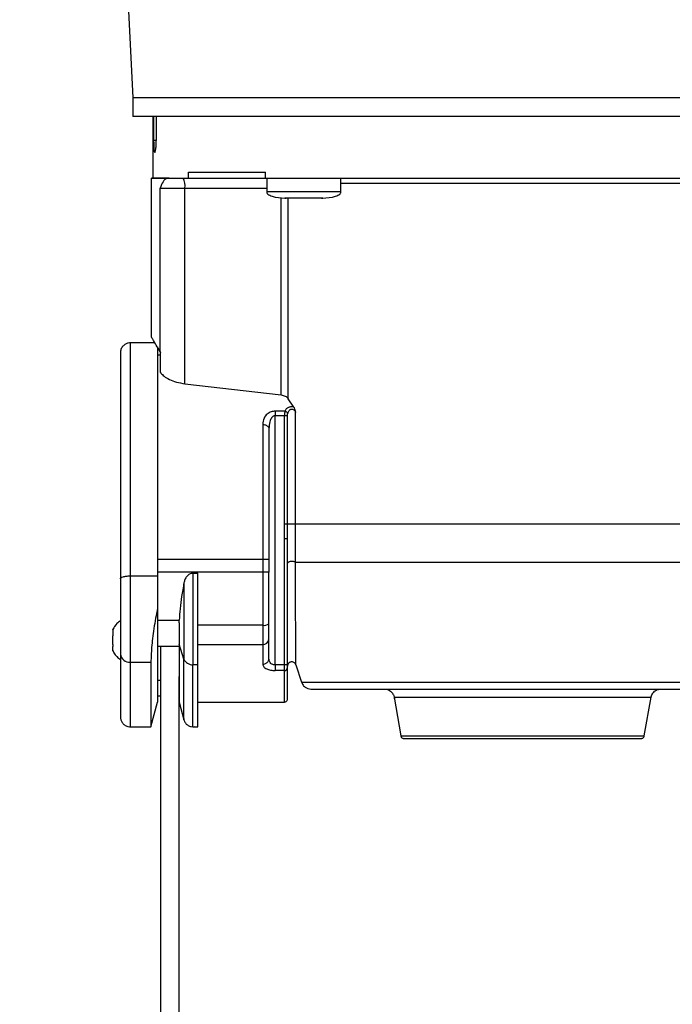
# Model space of a CAD drawing. Header units: inches. Extents: x 170 to 288, y 234 to 248.
# Tile 52 of 256: x 177.082 to 177.221, y 244.055 to 244.264. Entities that reach past the tile are written whole.
import ezdxf

# ---------------------------------------------------------------- set-up
doc = ezdxf.new("R2010")
doc.units = ezdxf.units.IN
doc.header["$LTSCALE"] = 0.25
doc.header["$MEASUREMENT"] = 0
doc.layers.add('ANNOTATIONS', color=1, linetype='Continuous')
doc.layers.add('SLIM E GUIDE MOTOR LH', color=7, linetype='Continuous')
doc.styles.add('ARIAL', font='arial.ttf', dxfattribs={"height": 0.09375})
doc.dimstyles.new('STANDARD$0', dxfattribs={"dimtxt": 0.09375, "dimasz": 0.09375, "dimexe": 0.03125, "dimexo": 0.046875, "dimgap": 0.09, "dimtad": 0, "dimtih": 1, "dimtoh": 1, "dimdec": 4, "dimzin": 0, "dimdsep": 46, "dimtxsty": 'ARIAL', "dimcen": 0.09, "dimadec": 0, "dimazin": 0, "dimtfac": 1, "dimtdec": 4, "dimtofl": 0, "dimtmove": 0, "dimatfit": 1, "dimfxl": 1, "dimtolj": 1, "dimtzin": 0, "dimarcsym": 0})

# ---------------------------------------------------------------- blocks, each defined once
blk = doc.blocks.new('*D8')
at = {"layer": 'ANNOTATIONS', "color": 0, "lineweight": -2, "transparency": 16777216}
for p, q in [((176.9911646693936, 244.7789401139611), (176.9911646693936, 245.4337754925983)), ((177.6157813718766, 244.2824744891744), (177.6157813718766, 245.4337754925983)), ((176.8974146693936, 245.4025254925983), (176.8036646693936, 245.4025254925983)), ((177.7095313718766, 245.4025254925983), (177.8032813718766, 245.4025254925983))]:
    blk.add_line(p, q, dxfattribs=at)
at = {"layer": 'ANNOTATIONS', "color": 0, "transparency": 16777216}
for points in [[(176.8974146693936, 245.4181504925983), (176.8974146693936, 245.3869004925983), (176.9911646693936, 245.4025254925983)], [(177.7095313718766, 245.4181504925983), (177.7095313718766, 245.3869004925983), (177.6157813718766, 245.4025254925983)]]:
    blk.add_solid(points, dxfattribs=at)
at = {"layer": 'defpoints', "color": 0, "transparency": 16777216}
for p in [(177.6157813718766, 245.4025254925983), (176.9911646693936, 244.6851901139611), (177.6157813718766, 244.1887244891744)]:
    blk.add_point(p, dxfattribs=at)
at = {"layer": 'ANNOTATIONS', "color": 0, "transparency": 16777216, "insert": (177.3544832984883, 245.4025254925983), "char_height": 0.09375, "attachment_point": 5, "style": 'ARIAL'}
blk.add_mtext('\\A1;27 1/2"', dxfattribs=at)

msp = doc.modelspace()

# ---------------------------------------------------------------- linework, layer by layer
at = {"layer": 'SLIM E GUIDE MOTOR LH'}
for p, q in [((177.1041763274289, 244.2917397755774), (177.1064081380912, 244.247120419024)), ((177.1064081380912, 244.247120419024), (177.1064081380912, 244.2431833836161)), ((177.1106730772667, 244.2431830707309), (177.110673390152, 244.2300527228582)), ((177.1108126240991, 244.2431830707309), (177.1108370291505, 244.2381228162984)), ((177.1114143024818, 244.2381233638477), (177.1114712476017, 244.2431836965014)), ((177.1182154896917, 244.2300597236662), (177.1182154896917, 244.2313720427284)), ((177.134567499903, 244.2300596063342), (177.134567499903, 244.2313719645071)), ((177.1103451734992, 244.2300702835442), (177.1103457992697, 244.1964531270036)), ((177.1136839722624, 244.2300598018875), (177.1141107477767, 244.2300598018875)), ((177.1141107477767, 244.2300598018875), (177.1182154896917, 244.2300597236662)), ((177.1182154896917, 244.2300597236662), (177.134567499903, 244.2300599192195)), ((177.1348134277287, 244.2300596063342), (177.1348134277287, 244.2271726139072)), ((177.1505615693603, 244.2271728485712), (177.1505612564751, 244.2300596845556)), ((177.1121965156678, 244.1933108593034), (177.1121958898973, 244.2279601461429)), ((177.1174639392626, 244.2279601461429), (177.1348134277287, 244.2279603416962)), ((177.1174645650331, 244.1865120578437), (177.1174639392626, 244.2279601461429)), ((177.1378828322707, 244.1841371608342), (177.1378822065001, 244.2259730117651)), ((177.1398433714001, 244.2258603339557), (177.138932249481, 244.2258603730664)), ((177.1393684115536, 244.1833226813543), (177.1393674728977, 244.2258603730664)), ((177.1455895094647, 244.225860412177), (177.1455316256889, 244.225860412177)), ((177.1111251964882, 244.1951519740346), (177.1058837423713, 244.1951518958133)), ((177.1121965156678, 244.1933108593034), (177.1123144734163, 244.1931326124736)), ((177.1123144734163, 244.1925273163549), (177.1116583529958, 244.1925272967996)), ((177.1123144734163, 244.188866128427), (177.1123144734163, 244.1931326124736)), ((177.1174645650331, 244.1865120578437), (177.1378828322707, 244.1841371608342)), ((177.1405576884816, 244.1815640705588), (177.1393684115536, 244.1833226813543)), ((177.138663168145, 244.180669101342), (177.1365928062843, 244.1806690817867)), ((177.1386012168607, 244.1797160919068), (177.1365928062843, 244.1797160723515)), ((177.1365934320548, 244.1268961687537), (177.1365928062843, 244.1797160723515)), ((177.138601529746, 244.156789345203), (177.1386012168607, 244.1797160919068)), ((177.1392410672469, 244.1567893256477), (177.1392407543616, 244.1797161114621)), ((177.1409206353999, 244.1567893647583), (177.1409203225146, 244.1804397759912)), ((177.1351882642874, 244.1773165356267), (177.1352805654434, 244.1769970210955)), ((177.1351895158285, 244.1772968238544), (177.1352977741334, 244.1774452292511)), ((177.1353378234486, 244.1773526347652), (177.1352805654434, 244.1769970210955)), ((177.1385617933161, 244.153643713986), (177.138601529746, 244.1567893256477)), ((177.1392179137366, 244.1536437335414), (177.1392410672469, 244.1567893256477)), ((177.1385621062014, 244.1268961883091), (177.1385617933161, 244.153643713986)), ((177.1392182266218, 244.1268962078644), (177.1392179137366, 244.1536437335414)), ((177.1339686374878, 244.1492199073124), (177.1116589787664, 244.1492195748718)), ((177.1352808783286, 244.1492199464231), (177.1352808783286, 244.1465952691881)), ((177.1058846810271, 244.1457688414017), (177.1116589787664, 244.1457689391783)), ((177.1339686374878, 244.1465952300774), (177.1116589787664, 244.1465948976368)), ((177.1191691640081, 244.1463260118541), (177.1201891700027, 244.1463260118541)), ((177.1116589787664, 244.1363586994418), (177.1162709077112, 244.1363587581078)), ((177.11625244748, 244.1358379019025), (177.1162709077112, 244.1363587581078)), ((177.1339686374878, 244.1352922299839), (177.1201891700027, 244.1352920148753)), ((177.1022101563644, 244.1344355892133), (177.1022101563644, 244.1333727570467)), ((177.1022101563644, 244.1334393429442), (177.1022345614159, 244.1334393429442)), ((177.1022101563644, 244.1333727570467), (177.1022439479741, 244.1333727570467)), ((177.1022101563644, 244.1312239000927), (177.1022101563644, 244.1330949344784)), ((177.133968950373, 244.1335507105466), (177.133968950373, 244.1270647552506)), ((177.1022364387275, 244.1308795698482), (177.1022101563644, 244.1308795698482)), ((177.1022101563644, 244.1308795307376), (177.1022101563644, 244.1308451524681)), ((177.1116589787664, 244.1308469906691), (177.11625244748, 244.130847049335)), ((177.1123154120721, 244.1308469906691), (177.1123166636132, 244.0309176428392)), ((177.1172680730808, 244.1281378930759), (177.11625244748, 244.1312651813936)), ((177.1201891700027, 244.1312499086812), (177.133968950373, 244.1312501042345)), ((177.1352811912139, 244.1282227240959), (177.1352811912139, 244.1323276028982)), ((177.1022104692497, 244.1298833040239), (177.1022104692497, 244.1304050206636)), ((177.1058849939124, 244.1274901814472), (177.1102525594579, 244.1274902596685)), ((177.1058849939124, 244.1274901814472), (177.1058849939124, 244.1137870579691)), ((177.1172680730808, 244.1152462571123), (177.1172680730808, 244.1281378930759)), ((177.120189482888, 244.1269400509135), (177.1191694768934, 244.1269400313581)), ((177.1191694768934, 244.1137872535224), (177.1191694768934, 244.1269400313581)), ((177.135330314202, 244.1279832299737), (177.1352811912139, 244.1282227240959)), ((177.1385621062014, 244.1268961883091), (177.1365934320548, 244.1268961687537)), ((177.1385621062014, 244.125712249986), (177.1385621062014, 244.1268961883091)), ((177.1410104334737, 244.1269217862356), (177.1422056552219, 244.1232437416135)), ((177.1162536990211, 244.0309177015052), (177.11625244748, 244.1244232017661)), ((177.1385621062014, 244.125712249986), (177.1365937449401, 244.1257122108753)), ((177.1385621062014, 244.1190369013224), (177.1385621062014, 244.125712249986)), ((177.1123154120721, 244.1236215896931), (177.1116592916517, 244.1236215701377)), ((177.1116592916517, 244.120348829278), (177.1123154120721, 244.120348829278)), ((177.1102528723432, 244.1137871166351), (177.1116592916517, 244.1190364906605)), ((177.11625244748, 244.1190365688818), (177.1172680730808, 244.1152462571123)), ((177.120189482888, 244.1190366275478), (177.1385621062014, 244.1190369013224)), ((177.1618338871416, 244.1200580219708), (177.1632837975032, 244.1118367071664)), ((177.2148907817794, 244.1118374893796), (177.2163400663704, 244.1200588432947)), ((177.1058849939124, 244.1137870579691), (177.1102528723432, 244.1137871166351)), ((177.1191694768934, 244.1137872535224), (177.1201960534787, 244.1137872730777))]:
    msp.add_line(p, q, dxfattribs=at)
at = {"layer": 'SLIM E GUIDE MOTOR LH', "flags": 128}
for points in [[(177.2249575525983, 244.2471210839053), (177.2192905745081, 244.2471209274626), (177.2134546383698, 244.2471208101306), (177.2074825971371, 244.2471206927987), (177.2014076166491, 244.2471206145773), (177.1952638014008, 244.2471204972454), (177.189085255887, 244.247120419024), (177.1829067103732, 244.2471203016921), (177.1767628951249, 244.2471202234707), (177.1706879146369, 244.2471201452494), (177.1647155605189, 244.2471201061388), (177.1588799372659, 244.2471200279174), (177.1532129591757, 244.2471199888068), (177.1477465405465, 244.2471199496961), (177.142511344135, 244.2471199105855), (177.1375367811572, 244.2471199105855), (177.132850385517, 244.2471198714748), (177.1284784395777, 244.2471198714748), (177.1244456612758, 244.2471199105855), (177.1207742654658, 244.2471199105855), (177.1174845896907, 244.2471199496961), (177.114595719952, 244.2471199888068), (177.1121233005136, 244.2471200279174), (177.1100810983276, 244.2471201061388), (177.1084810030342, 244.2471201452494), (177.107331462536, 244.2471202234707), (177.106639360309, 244.2471203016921), (177.1064081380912, 244.247120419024)], [(177.2249575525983, 244.2431840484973), (177.2192905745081, 244.2431839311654), (177.2134546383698, 244.2431838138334), (177.2074825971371, 244.2431836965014), (177.2014076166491, 244.2431835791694), (177.1952638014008, 244.2431835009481), (177.189085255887, 244.2431833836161), (177.1829067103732, 244.2431833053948), (177.1767628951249, 244.2431832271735), (177.1706879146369, 244.2431831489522), (177.1647158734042, 244.2431830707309), (177.1588799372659, 244.2431830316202), (177.1532129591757, 244.2431829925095), (177.1477465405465, 244.2431829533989), (177.1425116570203, 244.2431829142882), (177.1375367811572, 244.2431828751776), (177.1244456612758, 244.2431828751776), (177.1207742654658, 244.2431829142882), (177.1174845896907, 244.2431829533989), (177.114595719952, 244.2431829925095), (177.1121233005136, 244.2431830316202), (177.1100810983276, 244.2431830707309), (177.1084810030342, 244.2431831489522), (177.107331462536, 244.2431832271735), (177.106639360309, 244.2431833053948), (177.1064081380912, 244.2431833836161)], [(177.1505612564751, 244.2290102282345), (177.1578020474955, 244.2290102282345), (177.1622750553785, 244.2290102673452), (177.1669774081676, 244.2290103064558), (177.1718687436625, 244.2290103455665), (177.1769071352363, 244.2290103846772), (177.1820500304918, 244.2290104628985), (177.18725299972, 244.2290105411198), (177.1924716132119, 244.2290106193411), (177.1976611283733, 244.2290106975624), (177.2027774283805, 244.2290107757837), (177.2077767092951, 244.2290108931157), (177.2126161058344, 244.2290110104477), (177.217254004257, 244.229011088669), (177.2216509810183, 244.229011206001), (177.2257694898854, 244.229011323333), (177.2276095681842, 244.2290113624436)], [(177.1121958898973, 244.2279601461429), (177.1124731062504, 244.2279601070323), (177.1165274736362, 244.2279601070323), (177.1174639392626, 244.2279601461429)], [(177.1505615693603, 244.2271728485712), (177.150422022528, 244.2271728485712), (177.1498118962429, 244.2271728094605), (177.1487543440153, 244.2271727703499), (177.1473156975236, 244.2271727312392), (177.1455860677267, 244.2271726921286), (177.1436743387, 244.2271726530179), (177.141700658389, 244.2271726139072), (177.1397889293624, 244.2271725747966), (177.1355627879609, 244.2271725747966), (177.1349529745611, 244.2271726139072), (177.1348134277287, 244.2271726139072)], [(177.1398374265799, 244.225860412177), (177.1397879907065, 244.2258603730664)], [(177.1058837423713, 244.1951518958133), (177.1058837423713, 244.1941829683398), (177.1058840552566, 244.1929815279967), (177.1058840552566, 244.1768309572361), (177.1058843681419, 244.1729154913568), (177.1058843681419, 244.1551989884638), (177.1058846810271, 244.1504906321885), (177.1058846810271, 244.1457688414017)], [(177.1116580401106, 244.1943584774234), (177.1116580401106, 244.192981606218), (177.1116583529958, 244.1913174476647), (177.1116583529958, 244.1729155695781), (177.1116586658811, 244.16874954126), (177.1116586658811, 244.1551990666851), (177.1116589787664, 244.1504907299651)], [(177.1339680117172, 244.1778650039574), (177.1339683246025, 244.1748178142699), (177.1339683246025, 244.1570022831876), (177.1339686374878, 244.153127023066)], [(177.1409206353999, 244.1567893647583), (177.1438041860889, 244.156789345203), (177.1470653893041, 244.1567893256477), (177.1506773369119, 244.1567893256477), (177.1546096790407, 244.156789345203), (177.158829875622, 244.1567893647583), (177.1633022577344, 244.1567893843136), (177.1679899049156, 244.1567894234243), (177.1728533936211, 244.156789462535), (177.1778523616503, 244.1567895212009), (177.1829451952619, 244.1567895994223), (177.1880890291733, 244.1567896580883), (177.193241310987, 244.1567897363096), (177.1983588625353, 244.1567898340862), (177.2033991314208, 244.1567899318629), (177.2083201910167, 244.1567900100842), (177.2130804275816, 244.1567901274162), (177.2176407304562, 244.1567902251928), (177.2219626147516, 244.1567903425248), (177.2260104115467, 244.1567904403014), (177.2297500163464, 244.1567905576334), (177.2331504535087, 244.1567906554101)], [(177.1339686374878, 244.153127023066), (177.1339686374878, 244.1341092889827), (177.133968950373, 244.1335507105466)], [(177.1116589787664, 244.1504907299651), (177.1116589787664, 244.1317063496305), (177.1116592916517, 244.1286292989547), (177.1116592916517, 244.1190364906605)], [(177.1352808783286, 244.1492199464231), (177.1352555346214, 244.1492199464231), (177.1351810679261, 244.1492199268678), (177.1348966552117, 244.1492199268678), (177.1346976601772, 244.1492199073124), (177.1339686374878, 244.1492199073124)], [(177.1408999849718, 244.1486787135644), (177.1435836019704, 244.148678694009), (177.1466561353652, 244.1486786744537), (177.1538612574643, 244.1486786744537), (177.1579318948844, 244.148678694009), (177.162268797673, 244.1486787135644), (177.1668353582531, 244.148678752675), (177.1715918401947, 244.1486787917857), (177.176498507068, 244.1486788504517), (177.1815124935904, 244.1486789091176), (177.1865912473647, 244.148678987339), (177.1916915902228, 244.1486790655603), (177.1967694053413, 244.1486791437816), (177.2017815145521, 244.1486792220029), (177.2066853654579, 244.1486793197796), (177.2114384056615, 244.1486794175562), (177.2160002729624, 244.1486795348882), (177.2203318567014, 244.1486796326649), (177.224396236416, 244.1486797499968), (177.2281586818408, 244.1486798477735), (177.2315869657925, 244.1486799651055)], [(177.1058846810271, 244.1457688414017), (177.1058846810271, 244.1335167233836), (177.1058849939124, 244.1312157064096), (177.1058849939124, 244.1274901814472)], [(177.1191691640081, 244.1463260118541), (177.1191691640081, 244.1350807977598), (177.1191694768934, 244.1326973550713), (177.1191694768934, 244.1269400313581)], [(177.1352808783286, 244.1465952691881), (177.1351810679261, 244.1465952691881), (177.1350596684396, 244.1465952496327), (177.1346976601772, 244.1465952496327), (177.1344708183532, 244.1465952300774), (177.1339686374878, 244.1465952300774)], [(177.1172677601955, 244.1442823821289), (177.1172677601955, 244.1314505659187), (177.1172680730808, 244.129631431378), (177.1172680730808, 244.1281378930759)], [(177.1102525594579, 244.1274902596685), (177.1102525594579, 244.1241626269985), (177.1102528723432, 244.1212669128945), (177.1102528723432, 244.1137871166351)], [(177.1392182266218, 244.1268962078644), (177.1388130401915, 244.1268962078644), (177.1386900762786, 244.1268961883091), (177.1385621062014, 244.1268961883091)], [(177.1422056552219, 244.1232437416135), (177.1424378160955, 244.1232436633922), (177.1431317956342, 244.1232436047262), (177.1442803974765, 244.1232435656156), (177.1458729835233, 244.1232435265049), (177.1478932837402, 244.1232434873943), (177.1503212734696, 244.1232434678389), (177.1531331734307, 244.1232434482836), (177.1597935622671, 244.1232434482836), (177.1635760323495, 244.1232434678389), (177.1676110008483, 244.1232434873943), (177.1718587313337, 244.1232435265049), (177.1762769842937, 244.1232435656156), (177.1808219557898, 244.1232436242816), (177.1854489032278, 244.1232436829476), (177.190111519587, 244.1232437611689), (177.1947644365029, 244.1232438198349), (177.199360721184, 244.1232439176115), (177.2038556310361, 244.1232439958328), (177.2082041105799, 244.1232440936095), (177.2123636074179, 244.1232441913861), (177.2162925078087, 244.1232442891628), (177.2199520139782, 244.1232443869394), (177.2233061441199, 244.1232444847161)], [(177.1618338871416, 244.1200580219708), (177.1620672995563, 244.1200579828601), (177.162762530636, 244.1200579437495), (177.1639086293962, 244.1200579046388), (177.165485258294, 244.1200578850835), (177.167465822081, 244.1200578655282), (177.172496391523, 244.1200578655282), (177.1754606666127, 244.1200578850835), (177.1786577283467, 244.1200579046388), (177.1820334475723, 244.1200579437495), (177.1855299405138, 244.1200579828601), (177.1890871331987, 244.1200580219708), (177.1926443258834, 244.1200580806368), (177.196140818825, 244.1200581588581), (177.1995165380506, 244.1200582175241), (177.2027135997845, 244.1200582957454), (177.2056778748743, 244.1200583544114), (177.2083580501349, 244.1200584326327), (177.2107084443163, 244.1200585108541), (177.2126890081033, 244.1200585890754), (177.2142656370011, 244.1200586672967), (177.2154117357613, 244.1200587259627), (177.216106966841, 244.1200587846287), (177.2163400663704, 244.1200588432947)], [(177.1632837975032, 244.1118367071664), (177.1632897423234, 244.1118367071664), (177.1635944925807, 244.1118366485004), (177.164354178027, 244.1118366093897), (177.1655550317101, 244.1118365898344), (177.1671760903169, 244.1118365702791), (177.1691879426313, 244.1118365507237), (177.1742347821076, 244.1118365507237), (177.1771796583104, 244.1118365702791), (177.1803369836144, 244.1118366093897), (177.1836507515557, 244.111836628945), (177.1870612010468, 244.111836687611), (177.1905079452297, 244.1118367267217), (177.1939293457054, 244.1118367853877), (177.1972643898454, 244.111836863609), (177.2004533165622, 244.111836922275), (177.2034394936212, 244.1118370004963), (177.2061697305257, 244.1118370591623), (177.2085949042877, 244.1118371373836), (177.2106721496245, 244.1118372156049), (177.2123639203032, 244.1118372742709), (177.2136404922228, 244.1118373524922), (177.2144790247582, 244.1118374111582), (177.2148644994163, 244.1118374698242), (177.2148907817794, 244.1118374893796)]]:
    msp.add_lwpolyline(points, dxfattribs=at)
at = {"layer": 'SLIM E GUIDE MOTOR LH'}
for centre, radius, start, end in [((177.1141689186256, 244.2284691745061), 0.003334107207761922, 351.2181335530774, 28.49546406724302), ((177.1388377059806, 244.2428270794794), 0.01696696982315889, 269.7053882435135, 270.319265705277), ((177.1465371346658, 244.2428563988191), 0.01699617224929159, 269.6807554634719, 270.2946329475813), ((177.1342742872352, 244.1368070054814), 0.001545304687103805, 258.5920973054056, 310.6615347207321), ((176.1876734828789, 244.1300451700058), 0.9145370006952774, 359.9898590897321, 0.04846744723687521), ((176.9501549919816, 244.1304899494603), 0.1520555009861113, 359.9679981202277, 0.1205579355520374), ((177.1340757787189, 244.132457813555), 0.001212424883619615, 264.9450385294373, 353.8347209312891), ((177.1057074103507, 244.1294165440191), 0.001934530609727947, 186.4752690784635, 275.2669794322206), ((177.119063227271, 244.1288793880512), 0.001942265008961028, 202.4432508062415, 273.1358724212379), ((177.1385925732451, 244.126338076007), 0.000626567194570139, 267.2128740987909, 356.9051726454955)]:
    msp.add_arc(centre, radius, start, end, dxfattribs=at)
for points, knots in [([(177.1108370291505, 244.2381228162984), (177.1109009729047, 244.2381274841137), (177.1110301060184, 244.2381369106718), (177.1112010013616, 244.2381453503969), (177.1113054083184, 244.2381481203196), (177.1113260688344, 244.2381486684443)], [0, 0, 0, 0, 0.4403368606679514, 0.8892513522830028, 0.9999999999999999, 0.9999999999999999, 0.9999999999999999, 0.9999999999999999]), ([(177.1108370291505, 244.2381228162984), (177.1108412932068, 244.2377824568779), (177.1108499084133, 244.2370947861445), (177.1108959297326, 244.2362391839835), (177.1109697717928, 244.2356670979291), (177.1110705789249, 244.2354670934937), (177.1111872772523, 244.2356686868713), (177.1112993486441, 244.2362426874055), (177.1113871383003, 244.2370973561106), (177.1114053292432, 244.23778443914), (177.1114143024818, 244.2381233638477)], [0, 0, 0, 0, 0.1219228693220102, 0.246336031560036, 0.371992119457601, 0.4992337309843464, 0.6273801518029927, 0.7537986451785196, 0.878553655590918, 0.9999999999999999, 0.9999999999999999, 0.9999999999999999, 0.9999999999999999]), ([(177.1182154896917, 244.2313720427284), (177.119658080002, 244.2313720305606), (177.1225432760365, 244.2313720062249), (177.1280466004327, 244.2313719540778), (177.1323938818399, 244.2313719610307), (177.134567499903, 244.2313719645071)], [0, 0, 0, 0, 0.3333332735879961, 0.6666701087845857, 0.9999999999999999, 0.9999999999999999, 0.9999999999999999, 0.9999999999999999]), ([(177.110673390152, 244.2300601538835), (177.1105326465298, 244.2300601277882), (177.1100914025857, 244.2300600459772), (177.1109547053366, 244.2300599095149), (177.112774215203, 244.2300598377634), (177.1136839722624, 244.2300598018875)], [0, 0, 0, 0, 0.1897464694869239, 0.5948722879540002, 0.9999999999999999, 0.9999999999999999, 0.9999999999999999, 0.9999999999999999]), ([(177.1141107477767, 244.2300598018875), (177.1131106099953, 244.2300598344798), (177.111110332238, 244.2300598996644), (177.1108190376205, 244.23006004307), (177.110673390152, 244.2300601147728)], [0, 0, 0, 0, 0.499999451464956, 1, 1, 1, 1]), ([(177.1136839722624, 244.2300598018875), (177.1133864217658, 244.2298780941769), (177.1128060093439, 244.2295236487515), (177.1123958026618, 244.2284724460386), (177.1121958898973, 244.2279601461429)], [0, 0, 0, 0, 0.5126535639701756, 1, 1, 1, 1]), ([(177.134567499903, 244.2300596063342), (177.1370609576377, 244.2300596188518), (177.1420478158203, 244.2300596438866), (177.1505385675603, 244.2300596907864), (177.1595971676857, 244.2300597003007), (177.1691565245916, 244.2300598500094), (177.1790380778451, 244.230059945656), (177.1890854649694, 244.2300601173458), (177.1991328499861, 244.2300602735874), (177.2090142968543, 244.2300604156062), (177.2185736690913, 244.2300606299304), (177.2276322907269, 244.2300608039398), (177.2361232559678, 244.2300610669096), (177.2411099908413, 244.2300611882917), (177.2436033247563, 244.2300612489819)], [0, 0, 0, 0, 0.08333460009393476, 0.1666672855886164, 0.2499999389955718, 0.3333327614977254, 0.4166670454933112, 0.5000011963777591, 0.5833327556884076, 0.666667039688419, 0.7499998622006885, 0.8333325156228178, 0.9166673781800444, 1, 1, 1, 1]), ([(177.1348159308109, 244.2272193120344), (177.1348169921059, 244.2271584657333), (177.1348192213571, 244.2270306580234), (177.1349229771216, 244.2268470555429), (177.135124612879, 244.2266382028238), (177.1354730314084, 244.2264245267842), (177.136634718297, 244.2259579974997), (177.1377512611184, 244.2259048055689), (177.138684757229, 244.2258603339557)], [0, 0, 0, 0, 0.04135982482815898, 0.08687634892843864, 0.140604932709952, 0.2407360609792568, 0.3652102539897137, 1, 1, 1, 1]), ([(177.1466899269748, 244.2258604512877), (177.1476234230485, 244.2259050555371), (177.1487399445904, 244.2259584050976), (177.1499020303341, 244.2264245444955), (177.1502499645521, 244.2266387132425), (177.1504521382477, 244.2268470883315), (177.1505552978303, 244.2270310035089), (177.1505578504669, 244.2271587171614), (177.1505590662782, 244.2272195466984)], [0, 0, 0, 0, 0.6348367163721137, 0.7593056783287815, 0.8593774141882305, 0.913152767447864, 0.9586349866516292, 1, 1, 1, 1]), ([(177.1426874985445, 244.2258603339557), (177.1421629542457, 244.2258603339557), (177.1411139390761, 244.2258603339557), (177.1397908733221, 244.2258603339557), (177.1388653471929, 244.2258603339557), (177.1387449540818, 244.2258603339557), (177.138684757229, 244.2258603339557)], [0, 0, 0, 0, 0.2500204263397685, 0.5000058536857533, 0.7500016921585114, 1, 1, 1, 1]), ([(177.1466899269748, 244.2258604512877), (177.1466298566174, 244.2258604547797), (177.1465097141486, 244.2258604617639), (177.1455840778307, 244.2258604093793), (177.1442608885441, 244.2258603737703), (177.1432119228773, 244.2258603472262), (177.1426874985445, 244.2258603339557)], [0, 0, 0, 0, 0.2499928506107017, 0.4999930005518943, 0.7500243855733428, 1, 1, 1, 1]), ([(177.1121965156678, 244.1933108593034), (177.1119197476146, 244.1937904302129), (177.1113756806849, 244.1947331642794), (177.1107972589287, 244.1957079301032), (177.1104551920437, 244.1962831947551), (177.1103114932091, 244.1965213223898), (177.1103501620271, 244.196456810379), (177.1103523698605, 244.1964531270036)], [0, 0, 0, 0, 0.2505461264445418, 0.4925202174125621, 0.7402900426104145, 0.985171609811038, 1, 1, 1, 1]), ([(177.1060501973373, 244.1951452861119), (177.1058498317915, 244.1951445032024), (177.1054307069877, 244.1951428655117), (177.104817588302, 244.194900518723), (177.104262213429, 244.1944512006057), (177.1038610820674, 244.1938052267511), (177.1038092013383, 244.1932964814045), (177.10378428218, 244.1930521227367)], [0, 0, 0, 0, 0.1731854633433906, 0.3622694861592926, 0.5594434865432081, 0.788393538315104, 1, 1, 1, 1]), ([(177.10378428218, 244.1930520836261), (177.10378428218, 244.1930520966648), (177.1037842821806, 244.193136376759), (177.1037842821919, 244.1928560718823), (177.1037842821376, 244.1921943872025), (177.103784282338, 244.1910094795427), (177.1037842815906, 244.1893860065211), (177.1037842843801, 244.1873276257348), (177.1037842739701, 244.184855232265), (177.103784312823, 244.1820006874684), (177.1037841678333, 244.1787889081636), (177.1037847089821, 244.1752604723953), (177.1037845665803, 244.1714480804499), (177.103784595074, 244.1673976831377), (177.1037846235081, 244.1631490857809), (177.1037844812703, 244.1587511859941), (177.1037850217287, 244.1542502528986), (177.1037848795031, 244.1496923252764), (177.1037848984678, 244.1466580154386), (177.1037849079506, 244.1451408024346)], [0, 0, 0, 0, 9.671306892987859e-06, 0.06251390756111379, 0.125007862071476, 0.1875128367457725, 0.2500065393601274, 0.3125112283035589, 0.3750058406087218, 0.4375105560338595, 0.5000044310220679, 0.562508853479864, 0.6250035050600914, 0.6875076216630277, 0.7500022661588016, 0.8125067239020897, 0.8750014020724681, 0.9374983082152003, 1, 1, 1, 1]), ([(177.1123144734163, 244.188866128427), (177.1123174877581, 244.1888616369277), (177.1123426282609, 244.1888241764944), (177.1125267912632, 244.1885716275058), (177.1130353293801, 244.1880691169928), (177.1141348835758, 244.1873955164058), (177.1156393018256, 244.1867970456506), (177.1168564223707, 244.1866070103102), (177.1174645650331, 244.1865120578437)], [0, 0, 0, 0, 0.004520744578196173, 0.03770434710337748, 0.2546075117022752, 0.5043672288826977, 0.7523536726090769, 0.9999999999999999, 0.9999999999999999, 0.9999999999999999, 0.9999999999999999]), ([(177.1378828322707, 244.1841371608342), (177.1380309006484, 244.1841106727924), (177.1383358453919, 244.1840561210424), (177.1387439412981, 244.1838828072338), (177.1391121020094, 244.1836405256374), (177.1392797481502, 244.1834326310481), (177.1393684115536, 244.1833226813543)], [0, 0, 0, 0, 0.2217778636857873, 0.4567483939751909, 0.7126892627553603, 0.9999999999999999, 0.9999999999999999, 0.9999999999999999, 0.9999999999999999]), ([(177.1365928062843, 244.1806690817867), (177.1364546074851, 244.1806629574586), (177.1361753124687, 244.1806505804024), (177.13574295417, 244.1805430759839), (177.1353110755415, 244.1803583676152), (177.1347182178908, 244.179947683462), (177.1341024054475, 244.1791294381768), (177.1340166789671, 244.178322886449), (177.1339680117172, 244.1778650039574)], [0, 0, 0, 0, 0.08003907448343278, 0.1617562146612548, 0.2637702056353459, 0.3724612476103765, 0.6437438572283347, 1, 1, 1, 1]), ([(177.1365928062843, 244.1806690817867), (177.1365928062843, 244.1806041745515), (177.1365928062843, 244.180474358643), (177.1365928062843, 244.1802379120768), (177.1365928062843, 244.1799828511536), (177.1365928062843, 244.179804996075), (177.1365928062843, 244.1797160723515)], [0, 0, 0, 0, 0.2499909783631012, 0.4999874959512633, 0.7500044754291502, 1, 1, 1, 1]), ([(177.138663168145, 244.180669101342), (177.138645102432, 244.1805441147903), (177.138616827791, 244.1803484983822), (177.1386033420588, 244.1800070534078), (177.1386019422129, 244.1798154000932), (177.1386012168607, 244.1797160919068)], [0, 0, 0, 0, 0.4602336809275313, 0.7203115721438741, 1, 1, 1, 1]), ([(177.1405576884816, 244.1815640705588), (177.1404672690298, 244.1815824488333), (177.1402875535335, 244.1816189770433), (177.1399989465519, 244.1816178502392), (177.1397124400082, 244.1815727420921), (177.1393336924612, 244.1814409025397), (177.1389132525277, 244.1811495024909), (177.1387501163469, 244.1808361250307), (177.138663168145, 244.180669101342)], [0, 0, 0, 0, 0.1083604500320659, 0.2153745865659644, 0.3277441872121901, 0.4444722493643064, 0.7039152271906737, 1, 1, 1, 1]), ([(177.1392767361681, 244.1801925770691), (177.1392541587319, 244.1802451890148), (177.1392076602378, 244.1803535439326), (177.1390596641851, 244.1804996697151), (177.1388712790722, 244.1806149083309), (177.1387312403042, 244.1806513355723), (177.138663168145, 244.180669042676)], [0, 0, 0, 0, 0.242287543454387, 0.4989940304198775, 0.7564634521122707, 0.9999999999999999, 0.9999999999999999, 0.9999999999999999, 0.9999999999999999]), ([(177.1392767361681, 244.1801926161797), (177.1393150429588, 244.1803232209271), (177.1393834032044, 244.1805562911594), (177.139569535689, 244.1808483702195), (177.1397659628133, 244.1810197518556), (177.1399409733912, 244.1810978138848), (177.1400681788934, 244.1811258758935), (177.1401952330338, 244.1811263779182), (177.1403671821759, 244.1810913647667), (177.1405750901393, 244.1809746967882), (177.1407825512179, 244.1807439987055), (177.1408709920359, 244.180548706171), (177.1409203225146, 244.1804397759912)], [0, 0, 0, 0, 0.1754895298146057, 0.3131692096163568, 0.4323331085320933, 0.4838194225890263, 0.5316529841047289, 0.5769429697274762, 0.6235034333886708, 0.7263243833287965, 0.8473493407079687, 1, 1, 1, 1]), ([(177.1405576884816, 244.1815640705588), (177.140598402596, 244.1814924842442), (177.1406856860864, 244.1813390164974), (177.140810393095, 244.1809577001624), (177.1408773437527, 244.1806422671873), (177.1409203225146, 244.1804397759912)], [0, 0, 0, 0, 0.2384053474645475, 0.5110967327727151, 1, 1, 1, 1]), ([(177.1365928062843, 244.1797160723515), (177.1365390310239, 244.1797123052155), (177.1364284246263, 244.1797045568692), (177.1362028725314, 244.1796201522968), (177.1358407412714, 244.1793326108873), (177.1354202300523, 244.1785601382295), (177.1353700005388, 244.1778235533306), (177.1353378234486, 244.1773516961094)], [0, 0, 0, 0, 0.05130874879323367, 0.1055332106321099, 0.2306854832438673, 0.5071761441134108, 1, 1, 1, 1]), ([(177.1392407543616, 244.1797161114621), (177.1392173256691, 244.1797161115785), (177.1391704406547, 244.1797161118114), (177.1390167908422, 244.179716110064), (177.1388220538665, 244.1797161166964), (177.1386748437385, 244.1797161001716), (177.1386012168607, 244.1797160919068)], [0, 0, 0, 0, 0.2499530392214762, 0.5002008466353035, 0.7500263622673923, 0.9999999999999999, 0.9999999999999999, 0.9999999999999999, 0.9999999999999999]), ([(177.1392407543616, 244.1797161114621), (177.1392413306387, 244.1798077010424), (177.1392423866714, 244.1799755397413), (177.1392660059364, 244.1801248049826), (177.1392767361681, 244.1801926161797)], [0, 0, 0, 0, 0.5457000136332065, 1, 1, 1, 1]), ([(177.1339680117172, 244.1778650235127), (177.1341330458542, 244.1778533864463), (177.1343869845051, 244.1778354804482), (177.1346930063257, 244.1777275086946), (177.1349020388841, 244.1776150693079), (177.1350754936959, 244.1774769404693), (177.1351509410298, 244.1773696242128), (177.1351882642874, 244.1773165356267)], [0, 0, 0, 0, 0.3148556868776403, 0.4844696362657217, 0.6574370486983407, 0.8305365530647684, 1, 1, 1, 1]), ([(177.1352805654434, 244.1769970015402), (177.1352805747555, 244.1750125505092), (177.1352805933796, 244.1710436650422), (177.1352804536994, 244.1641375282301), (177.1352809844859, 244.1568103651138), (177.1352809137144, 244.1517500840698), (177.1352808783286, 244.1492199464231)], [0, 0, 0, 0, 0.2500009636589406, 0.4999998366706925, 0.7500002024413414, 0.9999999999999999, 0.9999999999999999, 0.9999999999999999, 0.9999999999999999]), ([(177.138601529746, 244.156789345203), (177.138675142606, 244.1567893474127), (177.1388224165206, 244.1567893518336), (177.1390173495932, 244.1567893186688), (177.1391707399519, 244.1567893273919), (177.1392176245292, 244.1567893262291), (177.1392410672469, 244.1567893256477)], [0, 0, 0, 0, 0.2499716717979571, 0.5001070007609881, 0.7500489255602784, 0.9999999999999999, 0.9999999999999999, 0.9999999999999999, 0.9999999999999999]), ([(177.1392410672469, 244.1567893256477), (177.1392689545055, 244.1567893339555), (177.1393247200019, 244.1567893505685), (177.1394996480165, 244.156789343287), (177.1397247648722, 244.1567893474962), (177.1399867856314, 244.1567893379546), (177.1402618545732, 244.156789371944), (177.1405249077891, 244.1567893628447), (177.1407587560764, 244.1567893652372), (177.1408666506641, 244.156789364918), (177.1409206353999, 244.1567893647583)], [0, 0, 0, 0, 0.125006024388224, 0.249971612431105, 0.3750634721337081, 0.4999455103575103, 0.6249676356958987, 0.7500279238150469, 0.8749272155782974, 0.9999999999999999, 0.9999999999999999, 0.9999999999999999, 0.9999999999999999]), ([(177.1408999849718, 244.1486787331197), (177.1409057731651, 244.1499343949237), (177.1409173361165, 244.1524428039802), (177.140919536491, 244.1553416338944), (177.1409206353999, 244.1567893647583)], [0, 0, 0, 0, 0.5005809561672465, 0.9999999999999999, 0.9999999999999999, 0.9999999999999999, 0.9999999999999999]), ([(177.1392179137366, 244.1536437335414), (177.1392079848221, 244.1536437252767), (177.1391881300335, 244.1536437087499), (177.1390367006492, 244.1536437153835), (177.1388196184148, 244.153643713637), (177.1386477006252, 244.1536437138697), (177.1385617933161, 244.153643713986)], [0, 0, 0, 0, 0.2500264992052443, 0.4999764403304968, 0.7501382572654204, 1, 1, 1, 1]), ([(177.1392179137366, 244.1483948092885), (177.1392274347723, 244.1484503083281), (177.139246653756, 244.1485623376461), (177.1393959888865, 244.148711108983), (177.1396092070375, 244.1488228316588), (177.1398648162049, 244.1488902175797), (177.1401454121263, 244.1489135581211), (177.1404361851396, 244.1488865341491), (177.1407092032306, 244.1488086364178), (177.1408369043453, 244.1487216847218), (177.1408999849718, 244.1486787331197)], [0, 0, 0, 0, 0.1278133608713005, 0.2580016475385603, 0.3835843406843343, 0.4992247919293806, 0.6161817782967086, 0.7426490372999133, 0.8728761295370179, 1, 1, 1, 1]), ([(177.1410104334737, 244.1269218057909), (177.1410101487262, 244.1269802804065), (177.141009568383, 244.1270994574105), (177.1410038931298, 244.1280894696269), (177.1409946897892, 244.1297405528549), (177.1409786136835, 244.1325014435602), (177.1409577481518, 244.1365857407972), (177.1409295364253, 244.1421610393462), (177.1409102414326, 244.1464166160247), (177.1408999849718, 244.1486787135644)], [0, 0, 0, 0, 0.08448293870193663, 0.1721845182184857, 0.2767981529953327, 0.3919840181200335, 0.568424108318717, 0.7705911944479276, 0.9999999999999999, 0.9999999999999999, 0.9999999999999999, 0.9999999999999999]), ([(177.1037849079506, 244.1451408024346), (177.1037858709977, 244.145155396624), (177.1037885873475, 244.1451965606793), (177.1038228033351, 244.1452772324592), (177.1039553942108, 244.1454194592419), (177.1042552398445, 244.1455595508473), (177.1046776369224, 244.1456641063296), (177.1050497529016, 244.1457236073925), (177.1054555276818, 244.1457613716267), (177.1057425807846, 244.1457663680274), (177.1058846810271, 244.1457688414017)], [0, 0, 0, 0, 0.04395098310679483, 0.1239671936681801, 0.2484940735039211, 0.4974874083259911, 0.6262866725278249, 0.7479543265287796, 0.8752295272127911, 1, 1, 1, 1]), ([(177.1191691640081, 244.1463260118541), (177.1190436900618, 244.1463165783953), (177.1187891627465, 244.1462974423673), (177.1183157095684, 244.1460989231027), (177.1178318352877, 244.1456736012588), (177.1174453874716, 244.1450140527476), (177.1173270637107, 244.1445266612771), (177.1172677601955, 244.1442823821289)], [0, 0, 0, 0, 0.124415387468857, 0.2523799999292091, 0.5026844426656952, 0.7507469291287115, 1, 1, 1, 1]), ([(177.120189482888, 244.1269400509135), (177.120189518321, 244.1275194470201), (177.1201895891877, 244.128678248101), (177.1201890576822, 244.1309751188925), (177.1201892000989, 244.1335438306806), (177.1201891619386, 244.136302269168), (177.1201891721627, 244.139103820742), (177.1201891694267, 244.1418015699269), (177.1201891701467, 244.1443017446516), (177.1201891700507, 244.1456512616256), (177.1201891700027, 244.1463260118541)], [0, 0, 0, 0, 0.124998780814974, 0.249999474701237, 0.3749996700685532, 0.5000004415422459, 0.6250008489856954, 0.7499996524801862, 0.8750013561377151, 1, 1, 1, 1]), ([(177.1352811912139, 244.1356347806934), (177.1352810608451, 244.1374374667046), (177.1352808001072, 244.1410428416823), (177.1352808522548, 244.144744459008), (177.1352808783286, 244.1465952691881)], [0, 0, 0, 0, 0.4999995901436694, 1, 1, 1, 1]), ([(177.1037849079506, 244.1451409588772), (177.1037849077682, 244.1445311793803), (177.1037849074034, 244.1433116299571), (177.1037849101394, 244.1411902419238), (177.1037848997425, 244.1389637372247), (177.1037849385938, 244.1366989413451), (177.1037847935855, 244.134494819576), (177.1037853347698, 244.1324503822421), (177.1037851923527, 244.1306171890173), (177.1037852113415, 244.1296713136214), (177.1037852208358, 244.1291983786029)], [0, 0, 0, 0, 0.1250009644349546, 0.2499999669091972, 0.3750009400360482, 0.5000006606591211, 0.6250003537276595, 0.7500005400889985, 0.8750009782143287, 0.9999999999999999, 0.9999999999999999, 0.9999999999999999, 0.9999999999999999]), ([(177.1172677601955, 244.1442823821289), (177.117098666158, 244.1433244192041), (177.1167765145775, 244.1414993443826), (177.1164150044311, 244.138852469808), (177.1163181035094, 244.1371755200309), (177.1162709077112, 244.1363587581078)], [0, 0, 0, 0, 0.3617123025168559, 0.6891206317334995, 1, 1, 1, 1]), ([(177.1116589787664, 244.1389729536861), (177.1113880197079, 244.137507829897), (177.1108459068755, 244.1345765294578), (177.11035137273, 244.1304331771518), (177.110285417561, 244.1284688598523), (177.1102525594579, 244.1274902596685)], [0, 0, 0, 0, 0.3339776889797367, 0.6681953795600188, 0.9999999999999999, 0.9999999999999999, 0.9999999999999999, 0.9999999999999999]), ([(177.1037849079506, 244.1362403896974), (177.10352438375, 244.1360685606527), (177.1028241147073, 244.1356066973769), (177.1024289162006, 244.1348566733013), (177.1021807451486, 244.134385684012)], [0, 0, 0, 0, 0.3720344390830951, 1, 1, 1, 1]), ([(177.1162521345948, 244.1358360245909), (177.1162521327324, 244.1353837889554), (177.1162521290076, 244.1344793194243), (177.116252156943, 244.1332402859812), (177.1162520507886, 244.1321284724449), (177.1162523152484, 244.1315524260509), (177.11625244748, 244.1312643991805)], [0, 0, 0, 0, 0.2500000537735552, 0.4999991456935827, 0.7499963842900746, 1, 1, 1, 1]), ([(177.1352811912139, 244.1323276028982), (177.1352811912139, 244.1327759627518), (177.1352811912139, 244.1336726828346), (177.1352811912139, 244.1349807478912), (177.1352811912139, 244.1356347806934)], [0, 0, 0, 0, 0.4999997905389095, 0.9999999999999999, 0.9999999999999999, 0.9999999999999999, 0.9999999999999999]), ([(177.1022101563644, 244.1344361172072), (177.1022196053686, 244.134458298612), (177.1022385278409, 244.1345027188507), (177.1022460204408, 244.1345207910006), (177.102247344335, 244.1345232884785), (177.1022415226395, 244.1345098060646), (177.102225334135, 244.1344708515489), (177.1022127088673, 244.1344419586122), (177.1022101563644, 244.1344361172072)], [0, 0, 0, 0, 0.2291495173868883, 0.4588923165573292, 0.4998883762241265, 0.7220243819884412, 0.9438005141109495, 1, 1, 1, 1]), ([(177.1022101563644, 244.1344355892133), (177.1022196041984, 244.1344577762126), (177.1022385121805, 244.1345021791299), (177.102246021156, 244.1345202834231), (177.1022473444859, 244.1345227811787), (177.1022415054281, 244.1345092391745), (177.1022253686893, 244.1344703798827), (177.1022127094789, 244.1344414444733), (177.1022101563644, 244.1344356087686)], [0, 0, 0, 0, 0.2292961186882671, 0.4588911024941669, 0.4998871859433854, 0.7220293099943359, 0.9439387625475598, 1, 1, 1, 1]), ([(177.1022101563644, 244.1330949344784), (177.1022195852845, 244.1331332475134), (177.1022384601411, 244.1332099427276), (177.1022489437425, 244.1333235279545), (177.102244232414, 244.1334177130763), (177.1022284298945, 244.1334737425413), (177.1022145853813, 244.1334936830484), (177.1022101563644, 244.1335000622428)], [0, 0, 0, 0, 0.2292747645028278, 0.4589633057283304, 0.6794694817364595, 0.8974586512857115, 1, 1, 1, 1]), ([(177.1022101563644, 244.1308187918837), (177.1022195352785, 244.1308349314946), (177.1022383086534, 244.1308672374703), (177.1022495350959, 244.130956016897), (177.10224391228, 244.1310615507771), (177.1022289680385, 244.1311545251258), (177.1022147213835, 244.1312070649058), (177.1022101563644, 244.1312239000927)], [0, 0, 0, 0, 0.2292973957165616, 0.4589748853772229, 0.6795269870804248, 0.8973116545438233, 1, 1, 1, 1]), ([(177.11625244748, 244.1312643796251), (177.11625244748, 244.1294174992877), (177.11625244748, 244.1257237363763), (177.1162524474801, 244.1218997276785), (177.1162524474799, 244.119680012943), (177.1162524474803, 244.1187783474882), (177.11625244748, 244.1190371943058), (177.11625244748, 244.1190375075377)], [0, 0, 0, 0, 0.2499245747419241, 0.4998494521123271, 0.7497727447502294, 0.9996971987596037, 1, 1, 1, 1]), ([(177.1021807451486, 244.1299332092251), (177.1025083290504, 244.1293343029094), (177.1029233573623, 244.1285755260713), (177.1036352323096, 244.1281212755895), (177.1037852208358, 244.1280255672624)], [0, 0, 0, 0, 0.7893049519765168, 0.9999999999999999, 0.9999999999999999, 0.9999999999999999, 0.9999999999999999]), ([(177.1022104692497, 244.1298833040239), (177.1022197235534, 244.1298611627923), (177.1022382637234, 244.1298168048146), (177.1022465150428, 244.1297982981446), (177.1022470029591, 244.1297973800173), (177.1022470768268, 244.1297972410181)], [0, 0, 0, 0, 0.4582063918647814, 0.9179755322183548, 1, 1, 1, 1]), ([(177.1037852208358, 244.1291983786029), (177.1037852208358, 244.1271844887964), (177.1037852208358, 244.1231567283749), (177.1037852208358, 244.1190597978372), (177.1037852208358, 244.1163795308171), (177.1037852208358, 244.1160510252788), (177.1037852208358, 244.1158867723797)], [0, 0, 0, 0, 0.2500011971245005, 0.5000000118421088, 0.7499998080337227, 1, 1, 1, 1]), ([(177.120189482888, 244.113787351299), (177.120189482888, 244.1139493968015), (177.120189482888, 244.1142735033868), (177.120189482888, 244.1169189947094), (177.120189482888, 244.1209647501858), (177.120189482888, 244.1249482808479), (177.120189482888, 244.1269400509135)], [0, 0, 0, 0, 0.249981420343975, 0.4999868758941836, 0.7499928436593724, 1, 1, 1, 1]), ([(177.133968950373, 244.1270647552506), (177.1341340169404, 244.1270802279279), (177.134387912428, 244.1271040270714), (177.1346936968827, 244.1272483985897), (177.134903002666, 244.127398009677), (177.1350756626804, 244.1275821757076), (177.135151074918, 244.1277246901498), (177.1351882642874, 244.1277949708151)], [0, 0, 0, 0, 0.3152584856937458, 0.4849116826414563, 0.6582635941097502, 0.8314734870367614, 1, 1, 1, 1]), ([(177.133968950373, 244.1270647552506), (177.1340126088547, 244.1268687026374), (177.1340961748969, 244.1264934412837), (177.1347319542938, 244.1260476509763), (177.1354696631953, 244.12581682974), (177.1361083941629, 244.1257247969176), (177.1364322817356, 244.1257163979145), (177.1365937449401, 244.1257122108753)], [0, 0, 0, 0, 0.2851801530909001, 0.5458590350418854, 0.7796846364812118, 0.8901692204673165, 1, 1, 1, 1]), ([(177.1351882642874, 244.1277949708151), (177.1351885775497, 244.1277954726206), (177.1352683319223, 244.1279232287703), (177.1352747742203, 244.1280732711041), (177.1352811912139, 244.1282227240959)], [0, 0, 0, 0, 0.003927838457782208, 1, 1, 1, 1]), ([(177.1365934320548, 244.1268961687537), (177.1365135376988, 244.1269004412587), (177.1363498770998, 244.1269091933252), (177.1361128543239, 244.1269774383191), (177.1358892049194, 244.12708482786), (177.1356096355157, 244.127297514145), (177.1353801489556, 244.1276027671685), (177.1353445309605, 244.1278746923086), (177.135330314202, 244.1279832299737)], [0, 0, 0, 0, 0.1099004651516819, 0.2251269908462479, 0.3485253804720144, 0.4824878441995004, 0.7934374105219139, 1, 1, 1, 1]), ([(177.1365934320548, 244.1268961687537), (177.1365934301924, 244.1267730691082), (177.1365934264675, 244.1265268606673), (177.1365934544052, 244.1261882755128), (177.136593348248, 244.125898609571), (177.1365936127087, 244.1257743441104), (177.1365937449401, 244.1257122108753)], [0, 0, 0, 0, 0.2499952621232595, 0.5000091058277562, 0.7500025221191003, 1, 1, 1, 1]), ([(177.1410104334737, 244.1269218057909), (177.1409654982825, 244.1270228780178), (177.1408741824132, 244.127228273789), (177.1406107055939, 244.1274476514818), (177.1403038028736, 244.1275598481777), (177.1399906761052, 244.1275613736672), (177.13969333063, 244.1274631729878), (177.13943607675, 244.127261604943), (177.1392534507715, 244.126971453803), (177.1392298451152, 244.126747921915), (177.1392182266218, 244.126637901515)], [0, 0, 0, 0, 0.1270594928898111, 0.2582062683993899, 0.3848053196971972, 0.4999702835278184, 0.6151571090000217, 0.7417755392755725, 0.8729042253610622, 1, 1, 1, 1]), ([(177.1392182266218, 244.1263042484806), (177.1392182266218, 244.1263354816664), (177.1392182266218, 244.1263973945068), (177.1392182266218, 244.1265427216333), (177.1392182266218, 244.126711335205), (177.1392182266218, 244.1268344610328), (177.1392182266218, 244.1268962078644)], [0, 0, 0, 0, 0.2522693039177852, 0.5000677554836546, 0.7492871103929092, 1, 1, 1, 1]), ([(177.1392182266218, 244.1196930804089), (177.1392182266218, 244.1197732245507), (177.1392182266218, 244.1199335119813), (177.1392182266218, 244.121248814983), (177.1392182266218, 244.1232700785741), (177.1392182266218, 244.12529286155), (177.1392182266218, 244.1263042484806)], [0, 0, 0, 0, 0.2500010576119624, 0.4999994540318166, 0.7500008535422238, 1, 1, 1, 1]), ([(177.1421308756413, 244.1235504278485), (177.1422021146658, 244.1232957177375), (177.1423503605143, 244.1227656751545), (177.1429016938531, 244.122191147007), (177.1435509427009, 244.1218508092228), (177.1439891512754, 244.1218118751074), (177.1442028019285, 244.1217928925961)], [0, 0, 0, 0, 0.2666333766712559, 0.554854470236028, 0.782967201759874, 1, 1, 1, 1]), ([(177.1442028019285, 244.1217928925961), (177.1443536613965, 244.1217928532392), (177.1446553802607, 244.1217927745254), (177.1470688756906, 244.1217926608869), (177.1508300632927, 244.1217926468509), (177.1559501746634, 244.1217925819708), (177.1622126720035, 244.121792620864), (177.1694111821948, 244.1217926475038), (177.1772924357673, 244.1217927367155), (177.1855835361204, 244.12179282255), (177.1939962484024, 244.1217929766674), (177.2022382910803, 244.1217930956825), (177.2100240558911, 244.1217932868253), (177.2170805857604, 244.121793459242), (177.2231730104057, 244.1217936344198), (177.2280512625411, 244.1217938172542), (177.2316875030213, 244.1217939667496), (177.2328497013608, 244.1217940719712), (177.2334307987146, 244.1217941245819)], [0, 0, 0, 0, 0.06249984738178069, 0.1249996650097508, 0.1874998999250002, 0.250000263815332, 0.3124988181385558, 0.3749990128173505, 0.4375003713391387, 0.4999999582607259, 0.5625003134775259, 0.6250001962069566, 0.6874989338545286, 0.7499990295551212, 0.8125007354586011, 0.8749995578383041, 0.9374999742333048, 1, 1, 1, 1]), ([(177.159766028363, 244.12179312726), (177.1600663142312, 244.1217555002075), (177.1606847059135, 244.12167801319), (177.1613815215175, 244.1211146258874), (177.1617850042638, 244.1204288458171), (177.1618392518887, 244.1199653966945), (177.161865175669, 244.119743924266)], [0, 0, 0, 0, 0.2768948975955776, 0.5702216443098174, 0.7946181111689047, 1, 1, 1, 1]), ([(177.216308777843, 244.1197447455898), (177.2163499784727, 244.1200303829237), (177.2164363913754, 244.1206294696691), (177.2169925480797, 244.1213148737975), (177.2176926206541, 244.1217241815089), (177.2181744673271, 244.1217712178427), (177.218407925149, 244.1217940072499)], [0, 0, 0, 0, 0.2643917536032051, 0.5545269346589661, 0.7841654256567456, 1, 1, 1, 1]), ([(177.1385495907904, 244.1190437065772), (177.1385716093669, 244.1190414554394), (177.1386676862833, 244.1190316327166), (177.1388412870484, 244.1190871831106), (177.1390364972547, 244.1192179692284), (177.139170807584, 244.1194142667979), (177.1392153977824, 244.1195832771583), (177.1392177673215, 244.1196752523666), (177.1392182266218, 244.1196930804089)], [0, 0, 0, 0, 0.06372332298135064, 0.2780534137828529, 0.5061176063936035, 0.7342950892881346, 0.9484970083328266, 0.9999999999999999, 0.9999999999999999, 0.9999999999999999, 0.9999999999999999]), ([(177.1037852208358, 244.1158867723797), (177.1038028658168, 244.1156810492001), (177.1038395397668, 244.1152534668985), (177.1041420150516, 244.1146549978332), (177.1046419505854, 244.1141434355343), (177.1053122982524, 244.1138081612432), (177.105812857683, 244.1137983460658), (177.1060514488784, 244.1137936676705)], [0, 0, 0, 0, 0.1783753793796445, 0.3707416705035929, 0.568459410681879, 0.794306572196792, 1, 1, 1, 1]), ([(177.1172111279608, 244.1155566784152), (177.1172457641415, 244.1153712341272), (177.1173179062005, 244.1149849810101), (177.1176436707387, 244.1144628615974), (177.1181443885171, 244.1140308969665), (177.1187923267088, 244.1137701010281), (177.1192601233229, 244.113798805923), (177.1194842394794, 244.113812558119)], [0, 0, 0, 0, 0.1760287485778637, 0.366641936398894, 0.5638711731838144, 0.7910555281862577, 1, 1, 1, 1]), ([(177.1632878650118, 244.1118342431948), (177.1632886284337, 244.1118238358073), (177.1632944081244, 244.1117450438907), (177.1633631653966, 244.1116040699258), (177.1634994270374, 244.1114384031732), (177.1636874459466, 244.1113290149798), (177.16383871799, 244.1112960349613), (177.1639185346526, 244.1112946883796), (177.1639299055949, 244.1112944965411)], [0, 0, 0, 0, 0.03437629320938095, 0.2602549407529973, 0.4982980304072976, 0.7366452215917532, 0.962481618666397, 1, 1, 1, 1]), ([(177.2142443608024, 244.111295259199), (177.2142558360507, 244.1112954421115), (177.214335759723, 244.1112967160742), (177.2144870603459, 244.1113297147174), (177.2146749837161, 244.111439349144), (177.2148110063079, 244.1116047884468), (177.2148790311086, 244.1117413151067), (177.2148849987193, 244.1118153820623), (177.2148854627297, 244.111821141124)], [0, 0, 0, 0, 0.03843976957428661, 0.2677281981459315, 0.5094128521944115, 0.7513166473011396, 0.9806636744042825, 1, 1, 1, 1]), ([(177.1639299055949, 244.1112944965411), (177.1640235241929, 244.1112944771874), (177.1642107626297, 244.1112944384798), (177.1657069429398, 244.111294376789), (177.1680318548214, 244.1112943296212), (177.1711845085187, 244.1112943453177), (177.175020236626, 244.1112943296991), (177.179397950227, 244.1112943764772), (177.1841475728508, 244.1112944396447), (177.1890871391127, 244.1112944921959), (177.1940267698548, 244.1112945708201), (177.1987765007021, 244.1112946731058), (177.2031540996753, 244.1112947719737), (177.2069900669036, 244.1112948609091), (177.2101427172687, 244.111294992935), (177.2124676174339, 244.1112950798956), (177.213963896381, 244.111295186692), (177.2141508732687, 244.1112952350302), (177.2142443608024, 244.111295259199)], [0, 0, 0, 0, 0.06249981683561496, 0.1250004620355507, 0.187500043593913, 0.2499996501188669, 0.3124991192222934, 0.3749995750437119, 0.4374986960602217, 0.4999985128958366, 0.5624983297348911, 0.625001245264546, 0.6874982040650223, 0.7500007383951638, 0.8125003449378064, 0.8749999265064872, 0.9375005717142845, 1, 1, 1, 1])]:
    msp.add_open_spline(points, degree=3, knots=knots, dxfattribs=at)

# ---------------------------------------------------------------- dimensions: what is measured, and where the dimension line sits
at = {"layer": 'ANNOTATIONS'}
dim = msp.add_linear_dim(base=(177.6157813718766, 245.4025254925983), p1=(176.9911646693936, 244.6851901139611), p2=(177.6157813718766, 244.1887244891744), text='27 1/2"', dimstyle='STANDARD$0', override={"dimexo": 0.09375}, dxfattribs=at)
dim.commit()
dim.dimension.update_dxf_attribs({"geometry": '*D8', "text_midpoint": (177.3544832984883, 245.4025254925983), "dimtype": 160})

doc.saveas('drawing.dxf')
